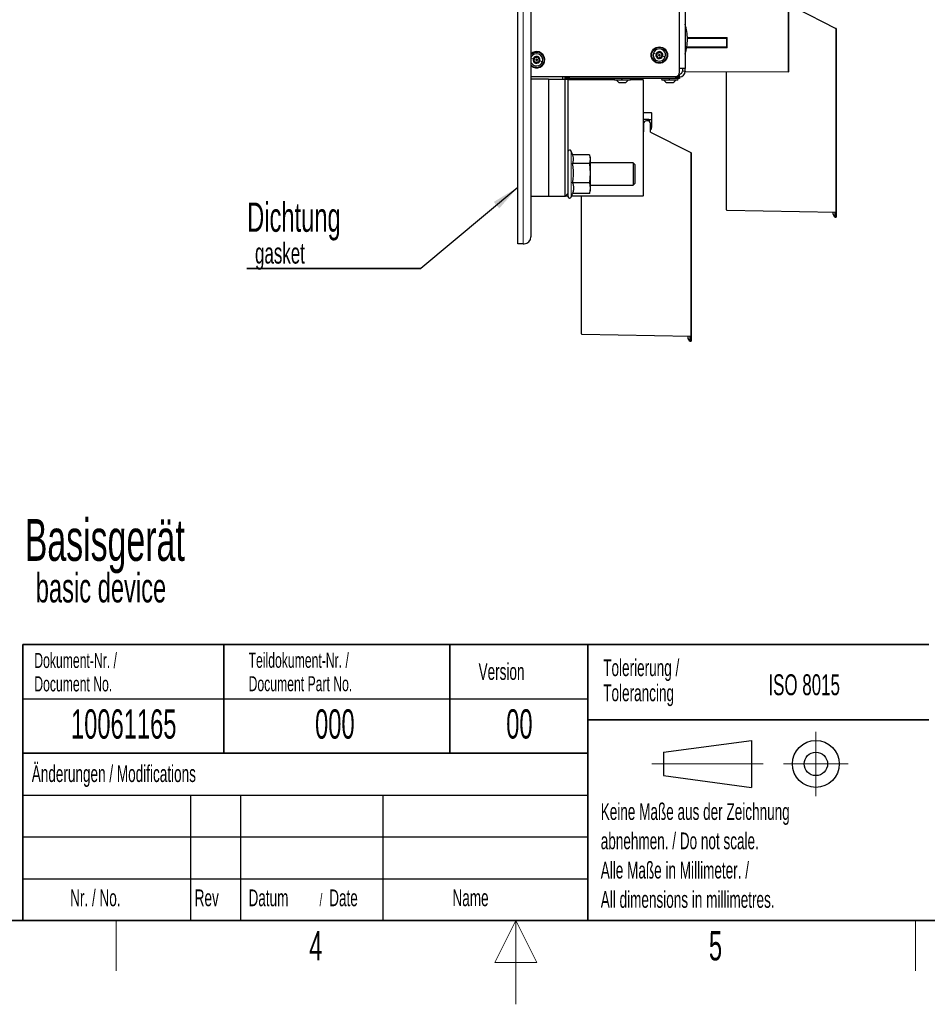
# Model space of a CAD drawing. Header units: millimetres. Extents: x 5 to 418, y 2 to 292.
# Tile 63 of 87: x 158 to 266, y 2 to 120. Entities that reach past the tile are written whole.
import ezdxf

# ---------------------------------------------------------------- set-up
doc = ezdxf.new("R2010")
doc.units = ezdxf.units.MM
doc.layers.add('SLD-0', color=7, linetype='Continuous')
doc.styles.add('SLDTEXTSTYLE0', font='TXT', dxfattribs={"width": 0.605})

# ---------------------------------------------------------------- blocks, each defined once
blk = doc.blocks.new('SW_NOTE_0')
at = {"layer": 'SLD-0', "color": 0}
for p, q in [((-0.03, -3.38), (20.74, -3.38)), ((20.74, -3.38), (-0.03, -3.38)), ((-0.03, -3.38), (20.74, -3.38)), ((20.74, -3.38), (-0.03, -3.38)), ((-0.03, -3.38), (20.74, -3.38)), ((20.74, -3.38), (-0.03, -3.38))]:
    blk.add_line(p, q, dxfattribs=at)
at = {"layer": 'SLD-0', "color": 0, "attachment_point": 1, "style": 'SLDTEXTSTYLE0'}
for s, insert, char_height in [('Dichtung', (0, 4.51), 3.5), ('gasket', (0.94, -0.29), 2.5)]:
    blk.add_mtext(s, dxfattribs=dict(at, insert=insert, char_height=char_height))

msp = doc.modelspace()

# ---------------------------------------------------------------- linework, layer by layer
at = {"color": 7, "linetype": 'Continuous', "lineweight": 25}
for p, q in [((217.2238, 92.8721), (217.2238, 252.0387)), ((218.8072, 135.8683), (218.8072, 93.7054)), ((237.2238, 127.3221), (237.2238, 113.8221)), ((249.5572, 127.3046), (249.5572, 113.4387)), ((236.5572, 113.3721), (236.5572, 126.984)), ((250.4238, 121.0641), (255.239, 118.6107)), ((255.2572, 118.581), (255.2572, 96.6691)), ((237.4891, 117.4529), (242.1905, 117.4482)), ((242.2238, 116.3847), (242.2238, 117.4261)), ((242.1905, 116.3626), (237.4145, 116.3578)), ((236.4595, 113.0753), (236.4595, 112.8221)), ((236.5572, 113.1554), (236.5078, 113.1554)), ((237.2238, 113.8221), (236.5572, 113.8221)), ((236.8905, 113.8221), (236.8905, 113.4887)), ((237.2238, 113.4887), (237.2238, 113.8221)), ((237.2238, 113.4887), (237.2238, 113.4172)), ((237.2238, 113.3839), (237.2238, 113.4172)), ((249.5239, 113.4053), (237.2238, 113.3839)), ((242.1738, 96.9302), (242.1738, 113.3925)), ((218.8072, 112.8721), (236.0572, 112.8721)), ((220.8905, 112.5387), (218.8072, 112.5387)), ((220.8905, 112.5387), (220.8905, 98.5387)), ((220.8905, 112.5387), (222.8905, 112.5387)), ((222.5572, 112.8721), (222.5572, 112.5387)), ((222.8905, 112.6221), (222.8905, 112.8221)), ((222.8905, 112.8221), (223.3905, 112.8221)), ((223.3905, 112.6221), (222.8905, 112.6221)), ((222.8905, 98.5387), (222.8905, 112.5387)), ((222.8905, 112.5387), (223.2238, 112.5387)), ((223.2238, 112.5387), (223.2238, 98.8721)), ((223.2238, 112.5202), (228.7454, 112.5106)), ((223.3072, 112.8221), (223.3072, 112.8721)), ((236.0572, 112.8221), (223.3905, 112.8221)), ((236.0572, 112.6221), (223.3905, 112.6221)), ((228.8238, 112.4554), (230.6238, 112.4554)), ((229.3116, 112.1637), (229.3184, 112.1637)), ((229.3184, 112.1637), (230.136, 112.1637)), ((230.701, 112.5072), (232.1906, 112.5046)), ((231.7238, 112.6221), (231.7238, 112.5387)), ((232.1922, 112.5071), (231.7246, 112.5316)), ((232.2238, 112.4713), (232.2238, 112.4738)), ((232.2238, 112.4713), (232.2238, 98.6053)), ((234.4905, 112.4554), (236.2905, 112.4554)), ((234.9783, 112.1637), (234.9851, 112.1637)), ((234.9851, 112.1637), (235.8027, 112.1637)), ((236.0572, 112.8221), (236.5572, 112.8221)), ((236.5572, 112.6221), (236.0572, 112.6221)), ((236.2238, 112.9007), (236.2238, 112.8221)), ((236.5572, 112.8221), (236.5572, 112.6221)), ((232.2566, 108.5721), (233.1911, 108.5558)), ((233.2238, 108.5225), (233.2238, 107.7014)), ((232.2566, 107.7568), (232.2238, 107.7577)), ((232.2566, 107.7568), (232.6439, 107.7467)), ((232.2572, 107.2308), (232.2572, 106.2577)), ((232.7186, 107.5619), (232.5905, 107.5641)), ((232.6439, 107.7467), (232.6439, 107.7443)), ((232.8914, 107.7399), (232.6439, 107.7443)), ((232.8914, 107.7399), (232.9238, 107.7394)), ((232.9238, 107.7394), (233.1911, 107.7347)), ((232.9238, 107.706), (232.9238, 107.7394)), ((232.9238, 107.706), (232.9238, 107.5194)), ((233.0905, 106.1936), (233.0905, 107.2308)), ((233.2238, 107.7014), (233.2238, 106.7511)), ((232.2238, 106.8877), (232.2566, 106.8886)), ((232.2238, 106.2244), (232.2244, 106.2244)), ((232.2572, 106.8886), (232.2566, 106.8886)), ((232.2572, 106.4066), (232.2566, 106.4066)), ((233.0905, 106.2308), (237.9056, 103.7773)), ((223.7937, 103.4491), (223.6118, 103.9488)), ((237.9238, 103.7476), (237.9238, 81.8357)), ((225.8076, 102.4685), (223.7697, 102.4685)), ((225.8076, 103.5113), (223.771, 103.5113)), ((225.8076, 103.5113), (225.8905, 102.9899)), ((225.8905, 102.9899), (225.8076, 102.4685)), ((225.8076, 102.4685), (225.8905, 101.3156)), ((225.8905, 103.2054), (225.8252, 103.4491)), ((225.8905, 103.2054), (225.8905, 102.9899)), ((225.8905, 102.9899), (225.8905, 101.3156)), ((231.0191, 102.5387), (225.8905, 102.5387)), ((231.2238, 102.334), (231.0191, 102.5387)), ((231.0191, 102.5387), (231.0191, 100.0507)), ((225.8905, 101.3156), (225.8076, 100.1626)), ((225.8905, 101.3156), (225.8905, 99.5311)), ((231.2238, 102.334), (231.2238, 100.228)), ((225.8076, 100.1626), (223.7697, 100.1626)), ((225.8076, 100.1626), (225.8905, 99.5311)), ((231.0191, 99.8721), (231.2238, 100.0768)), ((231.0191, 100.0507), (231.0191, 99.8721)), ((231.2238, 100.228), (231.2238, 100.0768)), ((223.2238, 98.8721), (222.8905, 98.5387)), ((223.2238, 98.8721), (223.2238, 98.5304)), ((223.6118, 98.462), (223.771, 98.8995)), ((225.8076, 98.8995), (223.7697, 98.8995)), ((225.8905, 99.5311), (225.8076, 98.8995)), ((225.8076, 98.8995), (225.8178, 98.9637)), ((225.8252, 98.9617), (225.8905, 99.2054)), ((225.8905, 99.8721), (231.0191, 99.8721)), ((225.8905, 99.5311), (225.8905, 99.2054)), ((220.8905, 98.5387), (218.8072, 98.5387)), ((222.8905, 98.5387), (220.8905, 98.5387)), ((223.2238, 98.5564), (222.9076, 98.5558)), ((232.1906, 98.572), (223.6464, 98.5571)), ((224.8405, 82.0968), (224.8405, 98.5592)), ((242.2066, 96.8969), (255.2244, 96.6696)), ((254.9238, 96.3974), (254.9238, 96.6749)), ((255.1182, 96.6715), (255.1182, 96.0607)), ((255.2572, 96.6691), (255.2244, 96.6696)), ((255.2572, 96.6691), (255.2572, 96.0583)), ((255.1182, 96.0607), (254.9238, 96.3974)), ((255.1182, 96.0607), (255.2572, 96.0583)), ((217.8905, 92.8721), (217.2238, 92.8721)), ((217.8905, 92.8721), (217.9738, 92.8721)), ((224.8733, 82.0635), (237.8911, 81.8363)), ((237.5905, 81.5641), (237.5905, 81.8415)), ((237.7849, 81.2274), (237.5905, 81.5641)), ((237.7849, 81.8381), (237.7849, 81.2274)), ((237.7849, 81.2274), (237.9238, 81.2249)), ((237.9238, 81.8357), (237.8911, 81.8363)), ((237.9238, 81.8357), (237.9238, 81.2249))]:
    msp.add_line(p, q, dxfattribs=at)
at = {"color": 7, "linetype": 'Continuous', "lineweight": 18}
for p, q in [((217.8905, 92.8721), (217.8905, 252.0387)), ((249.5239, 113.4387), (249.5239, 127.3046)), ((255.2244, 118.581), (250.4238, 121.027)), ((255.2244, 96.6696), (255.2244, 118.581)), ((255.2244, 118.581), (255.2572, 118.581)), ((237.4868, 117.5363), (242.1904, 117.5315)), ((242.1906, 117.4377), (237.4891, 117.4519)), ((242.1906, 117.4377), (242.2148, 117.4377)), ((242.1906, 116.3731), (242.1906, 117.4377)), ((242.2238, 117.4261), (242.2572, 117.4261)), ((242.2572, 117.4261), (242.2572, 116.3847)), ((242.1904, 116.2793), (237.4007, 116.2745)), ((237.4146, 116.3586), (242.1906, 116.3731)), ((242.1906, 116.3731), (242.2148, 116.3731)), ((242.2238, 116.3847), (242.2572, 116.3847)), ((236.5572, 113.1554), (236.5572, 112.8221)), ((236.8905, 113.4887), (237.2238, 113.4887)), ((237.2238, 113.4172), (249.5239, 113.4387)), ((249.5239, 113.4387), (249.5572, 113.4387)), ((222.5572, 112.5547), (228.7407, 112.5439)), ((228.7676, 112.4772), (223.2238, 112.4869)), ((223.3905, 112.8221), (223.3905, 112.6221)), ((232.1906, 112.4713), (230.6762, 112.4739)), ((230.7072, 112.5405), (231.6906, 112.5388)), ((231.6906, 112.5388), (231.6906, 112.6221)), ((231.6906, 112.5388), (231.7238, 112.5387)), ((232.1906, 98.6053), (232.1906, 112.4713)), ((232.1906, 112.4713), (232.2238, 112.4713)), ((236.0572, 112.6221), (236.0572, 112.8221)), ((232.2238, 108.5388), (232.2566, 108.5388)), ((232.2566, 108.5388), (232.2566, 107.7568)), ((233.1911, 108.5225), (232.2566, 108.5388)), ((233.1911, 107.7347), (233.1911, 108.5225)), ((233.2238, 108.5225), (233.1911, 108.5225)), ((232.8914, 107.5359), (232.8914, 107.7399)), ((233.1911, 107.7014), (232.9238, 107.706)), ((233.1911, 106.7511), (233.1911, 107.7014)), ((233.2238, 107.7014), (233.1911, 107.7014)), ((232.2238, 106.921), (232.2572, 106.9219)), ((232.2566, 106.4399), (232.2238, 106.4399)), ((232.2566, 106.8886), (232.2566, 106.4399)), ((232.2566, 106.4399), (232.2572, 106.4399)), ((237.8911, 103.7476), (233.0905, 106.1936)), ((233.2238, 106.7511), (233.1911, 106.7511)), ((223.6118, 103.9488), (223.6118, 98.9087)), ((237.8911, 81.8363), (237.8911, 103.7476)), ((237.8911, 103.7476), (237.9238, 103.7476)), ((223.6118, 98.9087), (223.6118, 98.462)), ((222.941, 98.5892), (223.2238, 98.5897)), ((223.6585, 98.5905), (232.1906, 98.6053)), ((232.1906, 98.6053), (232.2238, 98.6053))]:
    msp.add_line(p, q, dxfattribs=at)
at = {"color": 7, "linetype": 'Continuous', "lineweight": 25}
for centre, radius in [((234.1405, 115.4221), 0.9833), ((234.1405, 115.4221), 0.0863), ((219.4738, 114.8554), 0.0863)]:
    msp.add_circle(centre, radius, dxfattribs=at)
at = {"color": 7, "linetype": 'Continuous', "lineweight": 18}
msp.add_circle((234.1405, 115.4221), 0.9, dxfattribs=at)
at = {"color": 7, "linetype": 'Continuous', "lineweight": 25}
for centre, radius, start, end in [((231.3383, 117.3221), 6.1522, 0, 16.931195), ((255.2238, 118.581), 0.0333, 0, 63), ((231.3383, 117.3221), 6.1522, 343.068805, 0), ((242.1905, 117.4149), 0.0333, 0, 89.923081), ((219.4738, 114.8554), 0.9833, 72.098601, 132.684911), ((219.4738, 114.8554), 0.9833, 227.315089, 72.098601), ((219.4738, 114.8554), 0.7333, 342.098601, 155.380023), ((234.1405, 115.4221), 0.7333, 162.098601, 342.098601), ((234.1405, 115.4221), 0.7333, 342.098601, 162.098601), ((234.1405, 115.4221), 0.4125, 162.098601, 342.098601), ((234.1405, 115.4221), 0.4125, 342.098601, 162.098601), ((234.1405, 115.4221), 0.375, 132.098601, 192.098601), ((234.1405, 115.4221), 0.375, 192.098601, 252.098601), ((234.1405, 115.4221), 0.375, 72.098601, 132.098601), ((234.1405, 115.4221), 0.375, 12.098601, 72.098601), ((234.1405, 115.4221), 0.375, 312.098601, 12.098601), ((242.1905, 116.3959), 0.0333, 270.041471, 0), ((219.4738, 114.8554), 0.7333, 204.619977, 342.098601), ((219.4738, 114.8554), 0.4125, 162.098601, 342.098601), ((219.4738, 114.8554), 0.4125, 342.098601, 162.098601), ((219.4738, 114.8554), 0.375, 132.098601, 192.098601), ((219.4738, 114.8554), 0.375, 192.098601, 252.098601), ((219.4738, 114.8554), 0.375, 72.098601, 132.098601), ((219.4738, 114.8554), 0.375, 252.098601, 312.098601), ((219.4738, 114.8554), 0.375, 12.098601, 72.098601), ((219.4738, 114.8554), 0.375, 312.098601, 12.098601), ((234.1405, 115.4221), 0.375, 252.098601, 312.098601), ((236.0572, 113.3721), 0.5, 270, 0), ((236.5572, 113.4887), 0.3333, 270, 360), ((236.5572, 113.4887), 0.6667, 270, 0), ((249.5238, 113.4387), 0.0333, 270.1, 0), ((228.8238, 112.5387), 0.0833, 90, 270), ((230.6238, 112.5387), 0.0833, 270, 90), ((231.7572, 112.5633), 0.0333, 180, 267), ((231.7572, 112.5387), 0.0333, 180, 269.9), ((232.1905, 112.4713), 0.0333, 0, 89.9), ((232.1905, 112.4738), 0.0333, 0, 87), ((234.4905, 112.5387), 0.0833, 90, 270), ((236.2905, 112.5387), 0.0833, 270, 90), ((232.2572, 108.6055), 0.0333, 180, 269), ((233.1905, 108.5225), 0.0333, 0, 89), ((232.5905, 107.2308), 0.3333, 90, 180), ((232.5905, 107.2308), 0.3333, 88, 90), ((232.7572, 107.2308), 0.3333, 0, 96.640635), ((233.1905, 107.7014), 0.0333, 0, 89), ((232.2238, 106.2577), 0.0333, 271, 0), ((232.2572, 106.3733), 0.0333, 91.037953, 104.422821), ((232.8911, 106.7511), 0.3, 311.661424, 0), ((232.8905, 106.7511), 0.3333, 306.869898, 0), ((223.4238, 103.8804), 0.2, 20, 180), ((237.8905, 103.7476), 0.0333, 0, 63), ((223.4238, 98.5304), 0.2, 180, 340), ((232.1905, 98.6053), 0.0333, 270.1, 0), ((242.2072, 96.9302), 0.0333, 180, 269), ((217.9738, 93.7054), 0.8333, 270, 0), ((224.8738, 82.0968), 0.0333, 180, 269)]:
    msp.add_arc(centre, radius, start, end, dxfattribs=at)
at = {"color": 7, "linetype": 'Continuous', "lineweight": 18}
for centre, radius, start, end in [((254.7554, 118.8292), 0.5306, 332.112167, 335.68384), ((219.4738, 114.8554), 0.9, 342.098601, 137.794554), ((219.4738, 114.8554), 0.9, 222.205446, 342.098601), ((244.7492, 113.422), 4.7747, 359.800002, 0.199998), ((236.4652, 112.5221), 4.7747, 179.800002, 180.199998), ((227.4159, 112.4879), 4.7747, 359.800002, 0.199998), ((232.7135, 108.5392), 0.4779, 358.001617, 1.998383), ((232.7135, 107.718), 0.4779, 358.001617, 1.998383), ((237.4221, 103.9958), 0.5306, 332.112167, 335.68384), ((227.4159, 98.5887), 4.7747, 359.800002, 0.199998)]:
    msp.add_arc(centre, radius, start, end, dxfattribs=at)
for centre, major_axis, ratio, start_param, end_param in [((242.1905, 117.5315), (0, 0.0833), 0.00069813, 1.57079358, 3.14159123), ((242.1905, 116.2793), (0, 0.0833), 0.00069813, 0.00000142, 1.57079907), ((242.1905, 116.3731), (-0.0001, 0.0833), 0.00069813, 3.14159392, 4.71238497), ((232.2572, 108.5388), (-0.0006, 0.0333), 0.0174285, 6.28257669, 7.85306843), ((232.2572, 106.44), (0.0006, 0.0333), 0.0174285, 1.57170953, 3.14220127)]:
    msp.add_ellipse(centre, major_axis=major_axis, ratio=ratio, start_param=start_param, end_param=end_param, dxfattribs=at)
for points, knots in [([(242.1904, 117.5315), (242.1906, 117.5314), (242.1944, 117.5281), (242.2081, 117.5162), (242.2307, 117.4946), (242.2527, 117.4623), (242.2558, 117.4374), (242.2572, 117.4261)], [0, 0, 0, 0, 0.00518066, 0.11696109, 0.42337042, 0.73591001, 1, 1, 1, 1]), ([(242.2238, 117.4261), (242.223, 117.4333), (242.2209, 117.4513), (242.209, 117.4791), (242.1989, 117.5072), (242.1924, 117.5258), (242.1905, 117.5313), (242.1904, 117.5315)], [0, 0, 0, 0, 0.19893839, 0.49383048, 0.85180121, 0.99343366, 1, 1, 1, 1]), ([(242.2572, 116.3847), (242.2558, 116.3734), (242.2527, 116.3485), (242.2307, 116.3162), (242.2081, 116.2946), (242.1944, 116.2827), (242.1906, 116.2794), (242.1904, 116.2793)], [0, 0, 0, 0, 0.26408999, 0.57662958, 0.88303891, 0.99481934, 1, 1, 1, 1]), ([(242.2238, 116.3847), (242.2236, 116.3811), (242.2232, 116.3738), (242.2202, 116.3616), (242.2157, 116.3483), (242.2097, 116.3325), (242.203, 116.315), (242.1975, 116.2996), (242.1934, 116.2878), (242.1915, 116.2824), (242.1905, 116.2795), (242.1904, 116.2793)], [0, 0, 0, 0, 0.09855612, 0.19912926, 0.34624239, 0.49372557, 0.67165039, 0.85191844, 0.92254869, 0.99344179, 1, 1, 1, 1]), ([(218.8072, 115.0707), (218.8406, 115.06), (218.9173, 115.0352), (219.0221, 115.0013), (219.0813, 114.9822)], [0, 0, 0, 0, 0.43570013, 1, 1, 1, 1])]:
    msp.add_open_spline(points, degree=3, knots=knots, dxfattribs=at)
for points in [[(233.4427, 115.6475), (233.4856, 115.6336), (233.5715, 115.6059), (233.6891, 115.5679), (233.748, 115.5489)], [(220.1717, 114.63), (220.1287, 114.6439), (220.0429, 114.6716), (219.9252, 114.7096), (219.8664, 114.7286)], [(234.8383, 115.1967), (234.7954, 115.2105), (234.7095, 115.2383), (234.5919, 115.2763), (234.533, 115.2953)], [(229.0031, 112.4554), (229.0474, 112.3976), (229.1361, 112.282), (229.2577, 112.2032), (229.3184, 112.1637)], [(234.6698, 112.4554), (234.7141, 112.3976), (234.8028, 112.282), (234.9243, 112.2032), (234.9851, 112.1637)]]:
    msp.add_open_spline(points, degree=3, dxfattribs=at)
at = {"color": 7, "linetype": 'Continuous', "lineweight": 25}
for points, knots in [([(233.8149, 115.4269), (233.8081, 115.4229), (233.7945, 115.4149), (233.7796, 115.3946), (233.771, 115.3698), (233.7729, 115.3522), (233.7738, 115.3435)], [0, 0, 0, 0, 0.24980712, 0.50005507, 0.75030939, 1, 1, 1, 1]), ([(233.7738, 115.3435), (233.7766, 115.3351), (233.782, 115.3183), (233.8001, 115.2992), (233.8219, 115.2868), (233.8377, 115.2851), (233.8455, 115.2842)], [0, 0, 0, 0, 0.24985708, 0.49946639, 0.74901135, 1, 1, 1, 1]), ([(233.8149, 115.4269), (233.8295, 115.4358), (233.8513, 115.4491), (233.8727, 115.4789), (233.8844, 115.5046), (233.89, 115.5323), (233.8903, 115.5691), (233.8803, 115.5928), (233.8736, 115.6086)], [0, 0, 0, 0, 0.24916786, 0.37430311, 0.49890328, 0.62398745, 0.74974625, 1, 1, 1, 1]), ([(233.8891, 115.7003), (233.8832, 115.6937), (233.8714, 115.6806), (233.8639, 115.6555), (233.8641, 115.6303), (233.8705, 115.6158), (233.8736, 115.6086)], [0, 0, 0, 0, 0.25003302, 0.49963153, 0.74922769, 1, 1, 1, 1]), ([(233.9819, 115.7064), (233.9751, 115.7103), (233.9613, 115.7181), (233.9363, 115.7209), (233.9105, 115.716), (233.8962, 115.7055), (233.8891, 115.7003)], [0, 0, 0, 0, 0.24981472, 0.49990781, 0.75012012, 1, 1, 1, 1]), ([(233.9819, 115.7064), (233.9969, 115.6983), (234.0193, 115.686), (234.0558, 115.6824), (234.0839, 115.6851), (234.1107, 115.6941), (234.1428, 115.7123), (234.1583, 115.7328), (234.1686, 115.7464)], [0, 0, 0, 0, 0.24919948, 0.37433619, 0.49893021, 0.62400742, 0.74975934, 1, 1, 1, 1]), ([(234.2558, 115.7789), (234.2471, 115.7808), (234.2298, 115.7844), (234.2043, 115.7783), (234.1827, 115.7656), (234.1733, 115.7528), (234.1686, 115.7464)], [0, 0, 0, 0, 0.24999065, 0.49961057, 0.74912711, 1, 1, 1, 1]), ([(234.3075, 115.7016), (234.3074, 115.7095), (234.3073, 115.7253), (234.2972, 115.7483), (234.28, 115.7682), (234.2639, 115.7753), (234.2558, 115.7789)], [0, 0, 0, 0, 0.24985187, 0.49990154, 0.75011466, 1, 1, 1, 1]), ([(234.3075, 115.7016), (234.3079, 115.6846), (234.3085, 115.659), (234.3236, 115.6256), (234.34, 115.6026), (234.3612, 115.5839), (234.393, 115.5652), (234.4185, 115.5621), (234.4355, 115.5599)], [0, 0, 0, 0, 0.24920104, 0.37433782, 0.49893155, 0.62400843, 0.74976002, 1, 1, 1, 1]), ([(234.4661, 115.4172), (234.4515, 115.4084), (234.4297, 115.3951), (234.4083, 115.3652), (234.3966, 115.3396), (234.391, 115.3119), (234.3907, 115.275), (234.4007, 115.2513), (234.4074, 115.2356)], [0, 0, 0, 0, 0.24916786, 0.37430311, 0.49890328, 0.62398745, 0.74974625, 1, 1, 1, 1]), ([(234.5072, 115.5007), (234.5044, 115.5091), (234.499, 115.5259), (234.481, 115.5449), (234.4591, 115.5573), (234.4433, 115.559), (234.4355, 115.5599)], [0, 0, 0, 0, 0.24985708, 0.49946639, 0.74901135, 1, 1, 1, 1]), ([(234.4661, 115.4172), (234.4729, 115.4212), (234.4865, 115.4293), (234.5014, 115.4495), (234.51, 115.4743), (234.5081, 115.4919), (234.5072, 115.5007)], [0, 0, 0, 0, 0.24980712, 0.50005507, 0.75030939, 1, 1, 1, 1]), ([(219.1483, 114.8602), (219.1415, 114.8562), (219.1279, 114.8482), (219.113, 114.828), (219.1043, 114.8032), (219.1062, 114.7856), (219.1072, 114.7768)], [0, 0, 0, 0, 0.24980712, 0.50005507, 0.75030939, 1, 1, 1, 1]), ([(219.1072, 114.7768), (219.1099, 114.7684), (219.1154, 114.7516), (219.1334, 114.7325), (219.1553, 114.7202), (219.171, 114.7184), (219.1789, 114.7175)], [0, 0, 0, 0, 0.249857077, 0.499466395, 0.749011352, 1, 1, 1, 1]), ([(219.1483, 114.8602), (219.1628, 114.8691), (219.1847, 114.8824), (219.206, 114.9122), (219.2178, 114.9379), (219.2233, 114.9656), (219.2236, 115.0025), (219.2136, 115.0262), (219.207, 115.0419)], [0, 0, 0, 0, 0.24916786, 0.37430311, 0.49890328, 0.62398745, 0.74974625, 1, 1, 1, 1]), ([(219.3069, 114.5759), (219.3065, 114.5929), (219.3059, 114.6185), (219.2907, 114.6519), (219.2744, 114.6749), (219.2531, 114.6936), (219.2213, 114.7122), (219.1958, 114.7154), (219.1789, 114.7175)], [0, 0, 0, 0, 0.24920104, 0.37433782, 0.49893155, 0.62400843, 0.74976002, 1, 1, 1, 1]), ([(219.2224, 115.1336), (219.2165, 115.1271), (219.2047, 115.1139), (219.1972, 115.0888), (219.1974, 115.0637), (219.2038, 115.0492), (219.207, 115.0419)], [0, 0, 0, 0, 0.25003302, 0.49963153, 0.74922769, 1, 1, 1, 1]), ([(219.3153, 115.1398), (219.3084, 115.1436), (219.2946, 115.1514), (219.2697, 115.1542), (219.2438, 115.1493), (219.2296, 115.1389), (219.2224, 115.1336)], [0, 0, 0, 0, 0.24981472, 0.49990781, 0.75012012, 1, 1, 1, 1]), ([(219.3069, 114.5759), (219.3069, 114.568), (219.3071, 114.5522), (219.3171, 114.5292), (219.3343, 114.5093), (219.3505, 114.5021), (219.3586, 114.4986)], [0, 0, 0, 0, 0.249851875, 0.499901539, 0.750114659, 1, 1, 1, 1]), ([(219.3153, 115.1398), (219.3302, 115.1316), (219.3526, 115.1193), (219.3891, 115.1158), (219.4172, 115.1184), (219.444, 115.1274), (219.4761, 115.1457), (219.4916, 115.1661), (219.5019, 115.1798)], [0, 0, 0, 0, 0.249199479, 0.374336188, 0.498930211, 0.624007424, 0.749759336, 1, 1, 1, 1]), ([(219.3586, 114.4986), (219.3672, 114.4967), (219.3845, 114.493), (219.41, 114.4991), (219.4317, 114.5119), (219.441, 114.5246), (219.4457, 114.531)], [0, 0, 0, 0, 0.24999065, 0.49961057, 0.74912711, 1, 1, 1, 1]), ([(219.6324, 114.571), (219.6175, 114.5792), (219.595, 114.5915), (219.5585, 114.595), (219.5304, 114.5924), (219.5036, 114.5834), (219.4716, 114.5651), (219.4561, 114.5447), (219.4457, 114.531)], [0, 0, 0, 0, 0.249199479, 0.374336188, 0.498930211, 0.624007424, 0.749759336, 1, 1, 1, 1]), ([(219.5891, 115.2122), (219.5805, 115.2141), (219.5632, 115.2178), (219.5377, 115.2117), (219.516, 115.1989), (219.5066, 115.1862), (219.5019, 115.1798)], [0, 0, 0, 0, 0.24999065, 0.49961057, 0.74912711, 1, 1, 1, 1]), ([(219.6408, 115.1349), (219.6407, 115.1428), (219.6406, 115.1586), (219.6305, 115.1816), (219.6134, 115.2015), (219.5972, 115.2087), (219.5891, 115.2122)], [0, 0, 0, 0, 0.24985187, 0.49990154, 0.75011466, 1, 1, 1, 1]), ([(219.6324, 114.571), (219.6393, 114.5672), (219.653, 114.5594), (219.678, 114.5566), (219.7038, 114.5615), (219.7181, 114.5719), (219.7252, 114.5772)], [0, 0, 0, 0, 0.24981472, 0.49990781, 0.75012012, 1, 1, 1, 1]), ([(219.6408, 115.1349), (219.6412, 115.1179), (219.6418, 115.0923), (219.657, 115.0589), (219.6733, 115.0359), (219.6945, 115.0172), (219.7263, 114.9986), (219.7518, 114.9954), (219.7688, 114.9933)], [0, 0, 0, 0, 0.24920104, 0.37433782, 0.49893155, 0.62400843, 0.74976002, 1, 1, 1, 1]), ([(219.7994, 114.8506), (219.7848, 114.8417), (219.763, 114.8284), (219.7417, 114.7986), (219.7299, 114.7729), (219.7243, 114.7452), (219.7241, 114.7083), (219.7341, 114.6846), (219.7407, 114.6689)], [0, 0, 0, 0, 0.24916786, 0.37430311, 0.49890328, 0.62398745, 0.74974625, 1, 1, 1, 1]), ([(219.7252, 114.5772), (219.7312, 114.5837), (219.743, 114.5969), (219.7505, 114.622), (219.7502, 114.6471), (219.7439, 114.6616), (219.7407, 114.6689)], [0, 0, 0, 0, 0.25003302, 0.49963153, 0.74922769, 1, 1, 1, 1]), ([(219.8405, 114.934), (219.8378, 114.9424), (219.8323, 114.9592), (219.8143, 114.9783), (219.7924, 114.9906), (219.7767, 114.9924), (219.7688, 114.9933)], [0, 0, 0, 0, 0.24985708, 0.49946639, 0.74901135, 1, 1, 1, 1]), ([(219.7994, 114.8506), (219.8062, 114.8546), (219.8198, 114.8626), (219.8347, 114.8828), (219.8434, 114.9076), (219.8415, 114.9252), (219.8405, 114.934)], [0, 0, 0, 0, 0.24980712, 0.50005507, 0.75030939, 1, 1, 1, 1]), ([(233.9735, 115.1426), (233.9731, 115.1596), (233.9725, 115.1851), (233.9574, 115.2185), (233.941, 115.2415), (233.9198, 115.2602), (233.888, 115.2789), (233.8625, 115.2821), (233.8455, 115.2842)], [0, 0, 0, 0, 0.24920104, 0.37433782, 0.49893155, 0.62400843, 0.74976002, 1, 1, 1, 1]), ([(233.9735, 115.1426), (233.9736, 115.1347), (233.9737, 115.1189), (233.9838, 115.0958), (234.001, 115.0759), (234.0171, 115.0688), (234.0252, 115.0652)], [0, 0, 0, 0, 0.24985187, 0.49990154, 0.75011466, 1, 1, 1, 1]), ([(234.0252, 115.0652), (234.0339, 115.0634), (234.0512, 115.0597), (234.0767, 115.0658), (234.0983, 115.0786), (234.1077, 115.0913), (234.1124, 115.0977)], [0, 0, 0, 0, 0.24999065, 0.49961057, 0.74912711, 1, 1, 1, 1]), ([(234.2991, 115.1377), (234.2841, 115.1459), (234.2617, 115.1581), (234.2252, 115.1617), (234.1971, 115.1591), (234.1703, 115.15), (234.1382, 115.1318), (234.1227, 115.1113), (234.1124, 115.0977)], [0, 0, 0, 0, 0.24919948, 0.37433619, 0.49893021, 0.62400742, 0.74975934, 1, 1, 1, 1]), ([(234.2991, 115.1377), (234.306, 115.1338), (234.3197, 115.1261), (234.3447, 115.1233), (234.3705, 115.1282), (234.3848, 115.1386), (234.3919, 115.1438)], [0, 0, 0, 0, 0.24981472, 0.49990781, 0.75012012, 1, 1, 1, 1]), ([(234.3919, 115.1438), (234.3978, 115.1504), (234.4096, 115.1635), (234.4171, 115.1887), (234.4169, 115.2138), (234.4106, 115.2283), (234.4074, 115.2356)], [0, 0, 0, 0, 0.25003302, 0.49963153, 0.74922769, 1, 1, 1, 1]), ([(228.991, 112.4554), (229.0361, 112.3976), (229.1263, 112.282), (229.2498, 112.2032), (229.3116, 112.1637)], [0, 0, 0, 0, 0.500000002, 1, 1, 1, 1]), ([(229.737, 112.4839), (229.7332, 112.48), (229.7255, 112.4722), (229.7057, 112.463), (229.6813, 112.4569), (229.6545, 112.4547), (229.6294, 112.4569), (229.6097, 112.463), (229.5968, 112.4722), (229.5946, 112.48), (229.5936, 112.4839)], [0, 0, 0, 0, 0.12522174, 0.24948305, 0.37432565, 0.49906277, 0.6238964, 0.74938803, 0.87444058, 1, 1, 1, 1]), ([(230.1361, 112.1637), (230.1978, 112.2032), (230.3214, 112.282), (230.4116, 112.3976), (230.4567, 112.4554)], [0, 0, 0, 0, 0.5, 1, 1, 1, 1]), ([(234.6572, 112.4554), (234.7023, 112.3976), (234.7925, 112.282), (234.9162, 112.2032), (234.978, 112.1637)], [0, 0, 0, 0, 0.500000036, 1, 1, 1, 1]), ([(234.6577, 112.4554), (234.7028, 112.3976), (234.7929, 112.282), (234.9165, 112.2032), (234.9783, 112.1637)], [0, 0, 0, 0, 0.500000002, 1, 1, 1, 1]), ([(235.4037, 112.4839), (235.3998, 112.48), (235.3922, 112.4722), (235.3723, 112.463), (235.348, 112.4569), (235.3212, 112.4547), (235.2961, 112.4569), (235.2764, 112.463), (235.2635, 112.4722), (235.2613, 112.48), (235.2602, 112.4839)], [0, 0, 0, 0, 0.12522174, 0.24948305, 0.37432565, 0.49906277, 0.6238964, 0.74938803, 0.87444058, 1, 1, 1, 1]), ([(235.8027, 112.1637), (235.8645, 112.2032), (235.9881, 112.282), (236.0783, 112.3976), (236.1233, 112.4554)], [0, 0, 0, 0, 0.5, 1, 1, 1, 1]), ([(235.803, 112.1637), (235.8648, 112.2032), (235.9885, 112.282), (236.0787, 112.3976), (236.1238, 112.4554)], [0, 0, 0, 0, 0.49999996, 1, 1, 1, 1]), ([(232.2489, 106.4056), (232.2489, 106.4056), (232.249, 106.4056), (232.2484, 106.4056), (232.2473, 106.4056), (232.2453, 106.4057), (232.2427, 106.4057), (232.24, 106.4058), (232.2371, 106.4058), (232.234, 106.4059), (232.2309, 106.4059), (232.2282, 106.406), (232.2263, 106.406), (232.2251, 106.406), (232.2244, 106.406), (232.2239, 106.406), (232.2239, 106.406), (232.2238, 106.406)], [0, 0, 0, 0, 0.02123815, 0.05408431, 0.08783945, 0.15868715, 0.23015685, 0.30176826, 0.37338171, 0.4704152, 0.56775079, 0.6665627, 0.76620679, 0.82390671, 0.88187026, 0.94075328, 1, 1, 1, 1]), ([(223.7697, 102.4685), (223.8093, 102.584), (223.8881, 102.8142), (223.8906, 103.144), (223.82, 103.3528), (223.7881, 103.447)], [0, 0, 0, 0, 0.356252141, 0.709597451, 1, 1, 1, 1]), ([(223.7697, 100.1626), (223.8095, 100.4181), (223.8886, 100.927), (223.8886, 101.7041), (223.8095, 102.213), (223.7697, 102.4685)], [0, 0, 0, 0, 0.33423715, 0.66574709, 1, 1, 1, 1]), ([(223.7697, 100.1626), (223.8095, 100.0224), (223.8887, 99.7434), (223.8885, 99.3177), (223.8094, 99.0392), (223.7697, 98.8995)], [0, 0, 0, 0, 0.334750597, 0.666469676, 1, 1, 1, 1])]:
    msp.add_open_spline(points, degree=3, knots=knots, dxfattribs=at)
at = {"layer": 'SLD-0'}
for p, q in [((217.2238, 99.6117), (205.6423, 89.916)), ((158.1167, 38.5), (225.6167, 38.5)), ((158.1167, 27), (225.6167, 27)), ((178.1167, 27), (178.1167, 12)), ((184.1167, 27), (184.1167, 12)), ((201.1167, 27), (201.1167, 12)), ((158.1167, 22), (225.6167, 22)), ((158.1167, 17), (225.6167, 17))]:
    msp.add_line(p, q, dxfattribs=at)
at = {"layer": 'SLD-0', "lineweight": 35}
for p, q in [((158.1167, 45), (225.6167, 45)), ((158.1167, 45), (158.1167, 32)), ((182.1167, 45), (182.1167, 32)), ((209.1167, 45), (209.1167, 32)), ((225.6167, 45), (225.6167, 32)), ((225.6167, 45), (266.3305, 45)), ((225.6167, 45), (225.6167, 36)), ((225.6167, 36), (266.3305, 36)), ((225.6167, 36), (225.6167, 12)), ((158.1167, 32), (158.1167, 12)), ((158.1167, 32), (225.6167, 32)), ((225.6167, 32), (225.6167, 12)), ((26, 12), (408, 12)), ((158.1167, 12), (225.6167, 12)), ((225.6167, 12), (266.3305, 12))]:
    msp.add_line(p, q, dxfattribs=at)
at = {"layer": 'SLD-0', "lineweight": 18}
for p, q in [((252.8396, 34.5746), (252.8396, 26.8746)), ((233.2396, 30.7246), (246.5396, 30.7246)), ((248.9896, 30.7246), (256.6896, 30.7246)), ((169.25, 6), (169.25, 12)), ((217, 12), (214.5, 7)), ((217, 2), (217, 12)), ((219.5, 7), (217, 12)), ((264.75, 6), (264.75, 12)), ((214.5, 7), (219.5, 7))]:
    msp.add_line(p, q, dxfattribs=at)
at = {"layer": 'SLD-0', "lineweight": 25}
for p, q in [((234.6396, 32.1246), (245.1396, 33.5246)), ((245.1396, 33.5246), (245.1396, 27.9246)), ((158.1167, 32), (225.6167, 32)), ((234.6396, 32.1246), (234.6396, 29.3246)), ((234.6396, 29.3246), (245.1396, 27.9246))]:
    msp.add_line(p, q, dxfattribs=at)
for radius in [2.8, 1.4]:
    msp.add_circle((252.8396, 30.7246), radius, dxfattribs=at)
at = {"layer": 'SLD-0'}
msp.add_solid([(217.2238, 99.6117), (214.3659, 97.8816), (215.018, 97.1026)], dxfattribs=at)

# ---------------------------------------------------------------- block references
msp.add_blockref('SW_NOTE_0', (184.8995, 93.2974), dxfattribs=at)

# ---------------------------------------------------------------- texts
at = {"layer": 'SLD-0', "style": 'SLDTEXTSTYLE0'}
for s, insert, char_height, attachment_point in [('Basisgerät', (158.3333, 59.987), 5, 1), ('basic device', (159.6458, 53.5185), 3.5, 1), ('Dokument-Nr. /', (159.4707, 43.9891), 1.8, 1), ('Teildokument-Nr. /', (185.0721, 44.0073), 1.8, 1), ('Version', (212.5452, 42.7601), 2, 1), ('Tolerierung /', (227.4391, 43.2172), 2, 1), ('Document No.', (159.4707, 41.1891), 1.8, 1), ('Document Part No.', (185.0721, 41.2073), 1.8, 1), ('ISO 8015', (247.1716, 41.4342), 2.5, 1), ('Tolerancing', (227.4391, 40.2172), 2, 1), ('10061165', (170.1557, 37.243), 3.5, 2), ('000', (195.3767, 37.243), 3.5, 2), ('00', (217.424, 37.2527), 3.5, 2), ('Änderungen / Modifications', (159.1698, 30.5619), 2, 1), ('Keine Maße aus der Zeichnung', (227.1404, 26.0307), 2, 1), ('abnehmen. / Do not scale.', (227.1404, 22.5307), 2, 1), ('Alle Maße in Millimeter. /', (227.1404, 19.0307), 2, 1), ('Nr. / No.', (163.7532, 15.7244), 2, 1), ('Rev', (178.6351, 15.7244), 2, 1), ('Datum', (185.0629, 15.7244), 2, 1), ('/', (193.5459, 15.2243), 1.5, 1), ('Date', (194.7022, 15.7244), 2, 1), ('Name', (209.4275, 15.729), 2, 1), ('All dimensions in millimetres.', (227.1404, 15.5307), 2, 1), ('4', (193.1027, 10.743), 3.5, 2), ('5', (240.8527, 10.743), 3.5, 2)]:
    msp.add_mtext(s, dxfattribs=dict(at, insert=insert, char_height=char_height, attachment_point=attachment_point))

doc.saveas('drawing.dxf')
